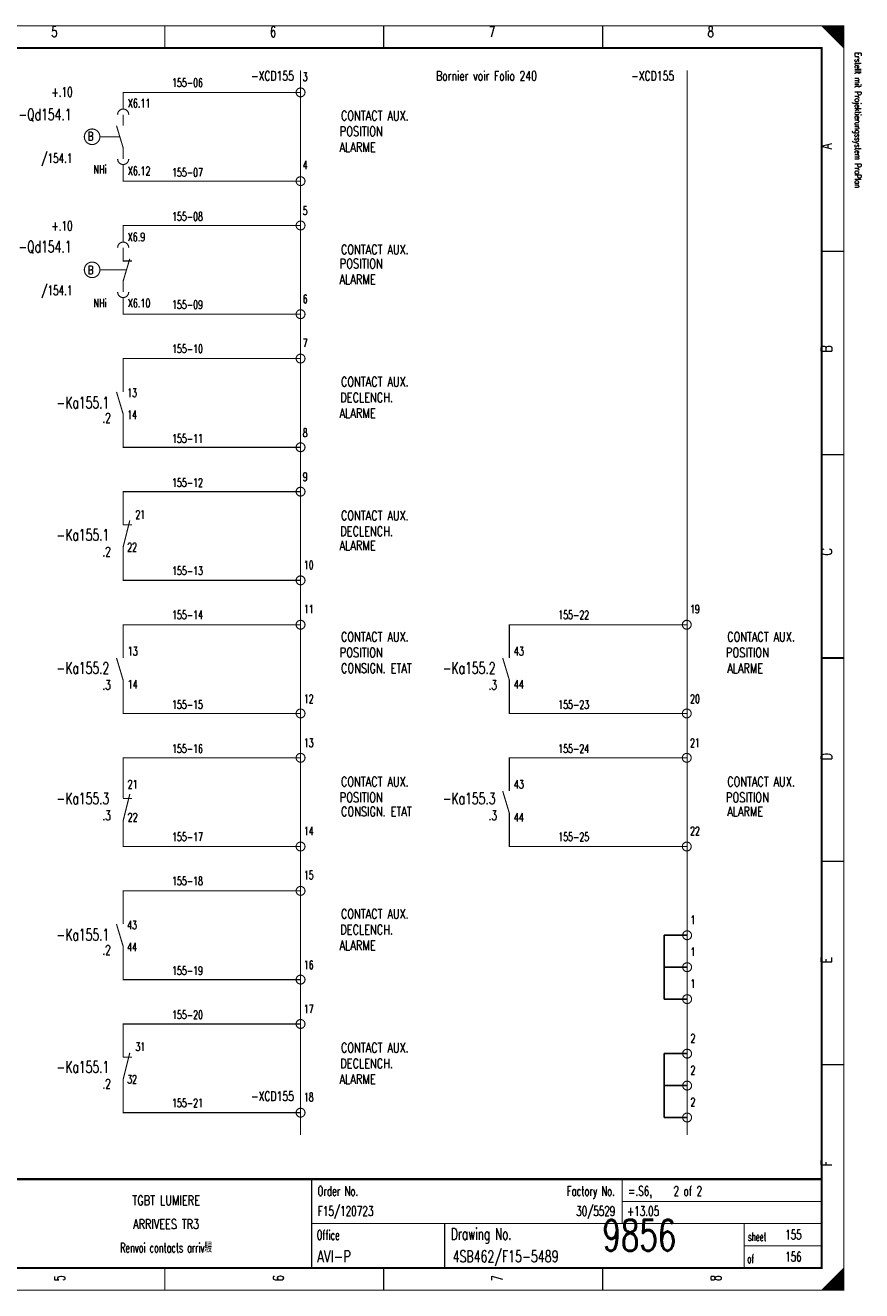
# Model space of a CAD drawing. Header units: centimetres. Extents: x 0 to 491, y -1040 to 69.
# Tile 114 of 181: x 272 to 291, y -600 to -571. Entities that reach past the tile are written whole.
import ezdxf
from ezdxf.enums import TextEntityAlignment as Align

# ---------------------------------------------------------------- set-up
doc = ezdxf.new("R2010")
doc.units = ezdxf.units.CM
doc.header["$MEASUREMENT"] = 0
doc.linetypes.add('GESTRICHELT', pattern=[3.75, 3, -0.75])
doc.linetypes.add('STRICH-PUNKT', pattern=[4.7, 3, -0.75, 0.2, -0.75])
doc.layers.get('0').update_dxf_attribs({"color": 9, "linetype": 'CONTINUOUS'})
doc.styles.get("Standard").update_dxf_attribs({"font": 'romans.shx', "bigfont": 'TXT.shx'})

msp = doc.modelspace()

# ---------------------------------------------------------------- linework, layer by layer
at = {"color": 0, "const_width": 0.025, "flags": 128}
for points in [[(250, -585.75), (250, -571.5), (290.5, -571.5), (290.5, -600), (250, -600), (250, -585.75)], [(290, -571.5), (290.5, -572), (290.475, -571.975), (290.475, -571.5), (290.45, -571.5), (290.45, -571.95), (290.425, -571.925), (290.425, -571.5), (290.4, -571.5), (290.4, -571.9), (290.375, -571.875), (290.375, -571.5), (290.35, -571.5), (290.35, -571.85), (290.325, -571.825)], [(290.15, -571.65), (290.15, -571.5), (290.125, -571.5), (290.125, -571.625), (290.1, -571.6), (290.1, -571.5), (290.075, -571.5), (290.075, -571.575), (290.05, -571.55), (290.05, -571.5), (290.025, -571.5), (290.025, -571.525)], [(290.325, -571.825), (290.325, -571.5), (290.3, -571.5), (290.3, -571.8), (290.275, -571.775), (290.275, -571.5), (290.25, -571.5), (290.25, -571.75), (290.225, -571.725), (290.225, -571.5), (290.2, -571.5), (290.2, -571.7), (290.175, -571.675), (290.175, -571.5), (290.15, -571.5)], [(290.475, -599.525), (290.475, -600), (290.45, -600), (290.45, -599.55), (290.425, -599.575), (290.425, -600), (290.4, -600), (290.4, -599.6), (290.375, -599.625), (290.375, -600), (290.35, -600), (290.35, -599.65), (290.325, -599.675), (290.325, -600), (290.3, -600)], [(290.125, -599.875), (290.125, -600), (290.1, -600), (290.1, -599.9), (290.075, -599.925), (290.075, -600), (290.05, -600), (290.05, -599.95), (290.025, -599.975), (290.025, -600)], [(290.3, -600), (290.3, -599.7), (290.275, -599.725), (290.275, -600), (290.25, -600), (290.25, -599.75), (290.225, -599.775), (290.225, -600), (290.2, -600), (290.2, -599.8), (290.175, -599.825), (290.175, -600), (290.15, -600), (290.15, -599.85), (290.125, -599.875)]]:
    msp.add_lwpolyline(points, dxfattribs=at)
at = {"color": 0, "flags": 128}
for points, const_width in [([(250, -571.5), (290.5, -571.5), (290.5, -600), (250, -600)], 0.025), ([(250.5, -572), (290, -572), (290, -599.5), (250.5, -599.5)], 0.05), ([(250.5, -572), (290, -572), (290, -599.5), (250.5, -599.5)], 0.025)]:
    msp.add_lwpolyline(points, close=True, dxfattribs=dict(at, const_width=const_width))
at = {"color": 0}
for points, const_width in [([(275.188, -571.5), (275.188, -572)], 0.025), ([(280.125, -571.5), (280.125, -572)], 0.025), ([(285.062, -571.5), (285.062, -572)], 0.025), ([(290.5, -576.583), (290, -576.583)], 0.025), ([(290.5, -581.167), (290, -581.167)], 0.025), ([(290, -585.75), (290.5, -585.75)], 0.05), ([(290.5, -585.75), (290, -585.75)], 0.025), ([(290.5, -590.333), (290, -590.333)], 0.025), ([(290.5, -594.917), (290, -594.917)], 0.025), ([(290, -597.5), (250.5, -597.5)], 0.05), ([(278.5, -597.5), (278.5, -599.5)], 0.025), ([(285.5, -597.5), (285.5, -598.5)], 0.025), ([(285.5, -598), (290, -598)], 0.025), ([(278.5, -598.5), (290, -598.5)], 0.025), ([(281.5, -598.5), (281.5, -599.5)], 0.025), ([(288.25, -598.5), (288.25, -599.5)], 0.025), ([(288.25, -599), (290, -599)], 0.025), ([(275.188, -600), (275.188, -599.5)], 0.025), ([(280.125, -600), (280.125, -599.5)], 0.025), ([(285.062, -600), (285.062, -599.5)], 0.025), ([(290.5, -599.5), (290, -600)], 0.025)]:
    msp.add_lwpolyline(points, dxfattribs=dict(at, const_width=const_width))
at = {"color": 0, "linetype": 'STRICH-PUNKT', "const_width": 0.025}
for points in [[(278.25, -572.5), (278.25, -596.5)], [(286.966, -572.5), (286.966, -596.5)]]:
    msp.add_lwpolyline(points, dxfattribs=at)
at = {"color": 1, "const_width": 0.025, "flags": 128}
for points in [[(274.25, -573.25), (274.25, -573), (278.25, -573)], [(274.1, -573.75), (274.25, -574.25), (274.25, -574.5)], [(278.25, -575), (274.25, -575), (274.25, -574.75)], [(274.25, -576.25), (274.25, -576), (278.25, -576)], [(274.25, -576.75), (274.25, -576.8), (274.45, -576.8)], [(274.4, -576.75), (274.25, -577.25), (274.25, -577.5)], [(278.25, -578), (274.25, -578), (274.25, -577.75)], [(274.25, -582.75), (274.25, -582), (278.25, -582)], [(278.25, -584), (274.25, -584), (274.25, -583.25)]]:
    msp.add_lwpolyline(points, dxfattribs=at)
for points in [[(278.35, -573, 1), (278.15, -573, 1)], [(273.725, -574, 1), (273.375, -574, 1)], [(278.35, -575, 1), (278.15, -575, 1)], [(278.35, -576, 1), (278.15, -576, 1)], [(273.725, -577, 1), (273.375, -577, 1)], [(278.35, -578, 1), (278.15, -578, 1)], [(278.35, -582, 1), (278.15, -582, 1)], [(278.35, -584, 1), (278.15, -584, 1)]]:
    msp.add_lwpolyline(points, format="xyb", close=True, dxfattribs=at)
at = {"color": 1, "const_width": 0.025}
for points in [[(274.25, -573.375), (274.25, -573.25)], [(274.25, -573.5), (274.25, -573.75)], [(274.25, -574.625), (274.25, -574.75)], [(274.25, -576.375), (274.25, -576.25)], [(274.25, -576.5), (274.25, -576.75)], [(274.25, -577.625), (274.25, -577.75)], [(274.4, -582.65), (274.25, -583.25)], [(274.25, -582.75), (274.45, -582.75)]]:
    msp.add_lwpolyline(points, dxfattribs=at)
at = {"color": 1, "const_width": 0.025, "flags": 128}
for points in [[(274.375, -573.5, 1), (274.125, -573.5, 1)], [(274.125, -574.5, 1), (274.375, -574.5, 1)], [(274.375, -576.5, 1), (274.125, -576.5, 1)], [(274.125, -577.5, 1), (274.375, -577.5, 1)]]:
    msp.add_lwpolyline(points, format="xyb", dxfattribs=at)
at = {"color": 1, "linetype": 'GESTRICHELT', "const_width": 0.025}
for points in [[(274.175, -574), (273.725, -574)], [(274.325, -577), (273.725, -577)]]:
    msp.add_lwpolyline(points, dxfattribs=at)
at = {"color": 4, "const_width": 0.025, "flags": 128}
for points in [[(274.25, -579.75), (274.25, -579), (278.25, -579)], [(278.25, -581), (274.25, -581), (274.25, -580.25)], [(282.958, -585.25), (282.958, -585), (286.958, -585)], [(282.808, -585.75), (282.958, -586.25), (282.958, -586.5)], [(286.958, -587), (282.958, -587), (282.958, -586.75)], [(282.958, -588.25), (282.958, -588), (286.958, -588)], [(282.808, -588.75), (282.958, -589.25), (282.958, -589.5)], [(286.958, -590), (282.958, -590), (282.958, -589.75)]]:
    msp.add_lwpolyline(points, dxfattribs=at)
for points in [[(278.35, -579, 1), (278.15, -579, 1)], [(278.35, -581, 1), (278.15, -581, 1)], [(287.058, -585, 1), (286.858, -585, 1)], [(287.058, -587, 1), (286.858, -587, 1)], [(287.058, -588, 1), (286.858, -588, 1)], [(287.058, -590, 1), (286.858, -590, 1)]]:
    msp.add_lwpolyline(points, format="xyb", close=True, dxfattribs=at)
at = {"color": 4, "const_width": 0.025}
for points in [[(274.1, -579.75), (274.25, -580.25)], [(282.958, -585.375), (282.958, -585.25)], [(282.958, -585.375), (282.958, -585.625)], [(282.958, -585.5), (282.958, -585.75)], [(282.958, -586.405), (282.958, -586.655)], [(282.958, -586.625), (282.958, -586.75)], [(282.958, -588.375), (282.958, -588.25)], [(282.958, -588.368), (282.958, -588.618)], [(282.958, -588.5), (282.958, -588.75)], [(282.958, -589.417), (282.958, -589.667)], [(282.958, -589.625), (282.958, -589.75)]]:
    msp.add_lwpolyline(points, dxfattribs=at)
at = {"color": 5, "const_width": 0.025, "flags": 128}
for points in [[(274.25, -585.25), (274.25, -585), (278.25, -585)], [(274.1, -585.75), (274.25, -586.25), (274.25, -586.5)], [(278.25, -587), (274.25, -587), (274.25, -586.75)], [(274.25, -591.75), (274.25, -591), (278.25, -591)], [(278.25, -593), (274.25, -593), (274.25, -592.25)]]:
    msp.add_lwpolyline(points, dxfattribs=at)
for points in [[(278.35, -585, 1), (278.15, -585, 1)], [(278.35, -587, 1), (278.15, -587, 1)], [(278.35, -591, 1), (278.15, -591, 1)], [(278.35, -593, 1), (278.15, -593, 1)]]:
    msp.add_lwpolyline(points, format="xyb", close=True, dxfattribs=at)
at = {"color": 5, "const_width": 0.025}
for points in [[(274.25, -585.375), (274.25, -585.25)], [(274.25, -585.375), (274.25, -585.625)], [(274.25, -585.5), (274.25, -585.75)], [(274.25, -586.405), (274.25, -586.655)], [(274.25, -586.625), (274.25, -586.75)], [(274.1, -591.75), (274.25, -592.25)]]:
    msp.add_lwpolyline(points, dxfattribs=at)
at = {"color": 6, "const_width": 0.025, "flags": 128}
for points in [[(278.35, -588, 1), (278.15, -588, 1)], [(278.35, -590, 1), (278.15, -590, 1)], [(278.35, -594, 1), (278.15, -594, 1)], [(278.35, -596, 1), (278.15, -596, 1)]]:
    msp.add_lwpolyline(points, format="xyb", close=True, dxfattribs=at)
for points in [[(274.25, -588.25), (274.25, -588), (278.25, -588)], [(278.25, -590), (274.25, -590), (274.25, -589.75)], [(274.25, -594.75), (274.25, -594), (278.25, -594)], [(278.25, -596), (274.25, -596), (274.25, -595.25)]]:
    msp.add_lwpolyline(points, dxfattribs=at)
at = {"color": 6, "const_width": 0.025}
for points in [[(274.25, -588.375), (274.25, -588.25)], [(274.25, -588.368), (274.25, -588.618)], [(274.25, -588.5), (274.25, -588.917)], [(274.4, -588.817), (274.25, -589.417)], [(274.25, -588.917), (274.45, -588.917)], [(274.25, -589.417), (274.25, -589.667)], [(274.25, -589.625), (274.25, -589.75)], [(274.4, -594.65), (274.25, -595.25)], [(274.25, -594.75), (274.45, -594.75)]]:
    msp.add_lwpolyline(points, dxfattribs=at)
at = {"color": 0, "const_width": 0.025, "flags": 128}
for points in [[(287.066, -592, 1), (286.866, -592, 1)], [(287.066, -592.72, 1), (286.866, -592.72, 1)], [(287.066, -593.44, 1), (286.866, -593.44, 1)], [(287.066, -594.669, 1), (286.866, -594.669, 1)], [(287.066, -595.389, 1), (286.866, -595.389, 1)], [(287.066, -596.109, 1), (286.866, -596.109, 1)]]:
    msp.add_lwpolyline(points, format="xyb", close=True, dxfattribs=at)
at = {"color": 0, "linetype": 'Continuous'}
for points in [[(286.45, -592), (286.45, -593.44)], [(286.966, -592), (286.45, -592)], [(286.966, -592.72), (286.45, -592.72)], [(286.966, -593.44), (286.45, -593.44)], [(286.45, -594.669), (286.45, -596.109)], [(286.966, -594.669), (286.45, -594.669)], [(286.966, -595.389), (286.45, -595.389)], [(286.966, -596.109), (286.45, -596.109)]]:
    msp.add_lwpolyline(points, dxfattribs=at)

# ---------------------------------------------------------------- texts
at = {"color": 0}
for s, height, width, p in [('5', 0.238, 0.672, (272.699, -571.514)), ('6', 0.238, 0.672, (277.632, -571.514)), ('7', 0.238, 0.672, (282.566, -571.514)), ('8', 0.238, 0.672, (287.499, -571.514)), ('TGBT LUMIERE', 0.21431, 0.754667, (275.219, -597.87)), ('ARRIVEES TR3', 0.21431, 0.747333, (275.219, -598.403)), ('Renvoi contacts arriv駸', 0.21431, 0.615304, (275.219, -598.935))]:
    msp.add_text(s, height=height, dxfattribs=dict(at, width=width)).set_placement(p, align=Align.TOP_CENTER)
at = {"color": 0, "width": 0.622634}
msp.add_text('Erstellt mit Projektierungssystem ProPlan', height=0.14288, rotation=270, dxfattribs=at).set_placement((290.702, -572.094), align=Align.BOTTOM_LEFT)
at = {"color": 1}
for s, height, width, p in [('155-06', 0.1905, 0.676, (275.353, -572.685)), ('X6.11', 0.1905, 0.6944, (274.355, -573.147)), ('CONTACT AUX.', 0.21431, 0.749333, (279.161, -573.417)), ('POSITION', 0.2143, 0.76, (279.133, -573.771)), ('ALARME', 0.2143, 0.76, (279.127, -574.126)), ('X6.12', 0.1905, 0.6944, (274.355, -574.673)), ('155-07', 0.1905, 0.676, (275.353, -574.708)), ('155-08', 0.1905, 0.676, (275.353, -575.702)), ('X6.9', 0.1905, 0.7, (274.35, -576.164)), ('CONTACT AUX.', 0.21431, 0.749333, (279.161, -576.433)), ('POSITION', 0.2143, 0.76, (279.133, -576.753)), ('ALARME', 0.2143, 0.76, (279.127, -577.108)), ('X6.10', 0.1905, 0.6944, (274.355, -577.654)), ('155-09', 0.1905, 0.676, (275.353, -577.69)), ('155-12', 0.1905, 0.676, (275.353, -581.7)), ('CONTACT AUX.', 0.21431, 0.749333, (279.161, -582.432)), ('DECLENCH.', 0.2143, 0.752889, (279.145, -582.786)), ('22', 0.1905, 0.672, (274.342, -583.156)), ('ALARME', 0.2143, 0.76, (279.127, -583.106)), ('155-13', 0.1905, 0.676, (275.353, -583.688))]:
    msp.add_text(s, height=height, dxfattribs=dict(at, width=width)).set_placement(p, align=Align.TOP_LEFT)
at = {"color": 1, "width": 0.713143}
msp.add_text('-XCD155', height=0.2143, dxfattribs=at).set_placement((278.101, -572.799), align=Align.BOTTOM_RIGHT)
at = {"color": 1, "width": 0.672}
for s, height, p in [('3', 0.191, (278.298, -572.803)), ('4', 0.191, (278.298, -574.791)), ('5', 0.191, (278.298, -575.82)), ('6', 0.191, (278.298, -577.808)), ('9', 0.191, (278.298, -581.818)), ('21', 0.1905, (274.527, -582.67)), ('10', 0.1905, (278.325, -583.806))]:
    msp.add_text(s, height=height, dxfattribs=at).set_placement(p, align=Align.BOTTOM_LEFT)
at = {"color": 0}
for s, height, width, p in [('Bornier voir Folio 240', 0.21431, 0.713143, (283.58, -572.799)), ('-XCD155', 0.2143, 0.713143, (286.674, -572.799)), ('30/5529', 0.2143, 0.675429, (285.346, -598.389))]:
    msp.add_text(s, height=height, dxfattribs=dict(at, width=width)).set_placement(p, align=Align.BOTTOM_RIGHT)
at = {"color": 1}
for s, height, width, p in [('+.10', 0.2143, 0.684, (273.112, -572.884)), ('-Qd154.1', 0.2619, 0.68, (273.086, -573.367)), ('/154.1', 0.2143, 0.68, (273.107, -574.375)), ('/154.1', 0.2143, 0.68, (273.107, -574.375)), ('+.10', 0.2143, 0.684, (273.112, -575.901)), ('-Qd154.1', 0.2619, 0.68, (273.086, -576.348)), ('/154.1', 0.2143, 0.68, (273.107, -577.356)), ('/154.1', 0.2143, 0.68, (273.107, -577.356)), ('-Ka155.1', 0.2619, 0.68, (273.938, -582.843)), ('.2', 0.2143, 0.684, (273.971, -583.248))]:
    msp.add_text(s, height=height, dxfattribs=dict(at, width=width)).set_placement(p, align=Align.TOP_RIGHT)
for s, height, width, p in [('B', 0.191, 0.76, (273.515, -573.892)), ('NHi', 0.1905, 0.706667, (273.728, -574.637)), ('B', 0.191, 0.76, (273.515, -576.909)), ('NHi', 0.1905, 0.706667, (273.728, -577.654))]:
    msp.add_text(s, height=height, dxfattribs=dict(at, width=width)).set_placement(p, align=Align.TOP_CENTER)
at = {"color": 0, "width": 0.76}
for s, p in [('A', (289.991, -574.283)), ('B', (289.991, -578.861)), ('C', (289.992, -583.439)), ('D', (289.992, -588.053)), ('E', (289.991, -592.632)), ('F', (289.991, -597.21))]:
    msp.add_text(s, height=0.238, rotation=90, dxfattribs=at).set_placement(p, align=Align.TOP_LEFT)
at = {"color": 4}
for s, height, width, p in [('155-10', 0.1905, 0.676, (275.353, -578.684)), ('CONTACT AUX.', 0.21431, 0.749333, (279.161, -579.415)), ('13', 0.1905, 0.672, (274.342, -579.677)), ('DECLENCH.', 0.2143, 0.752889, (279.145, -579.77)), ('14', 0.1905, 0.672, (274.342, -580.174)), ('ALARME', 0.2143, 0.76, (279.127, -580.125)), ('155-11', 0.1905, 0.676, (275.353, -580.707)), ('155-22', 0.1905, 0.676, (284.061, -584.682)), ('CONTACT AUX.', 0.21431, 0.749333, (287.869, -585.164)), ('43', 0.1905, 0.7, (283.058, -585.501)), ('POSITION', 0.2143, 0.76, (287.841, -585.519)), ('ALARME', 0.2143, 0.750154, (287.871, -585.874)), ('44', 0.1905, 0.7, (283.058, -586.248)), ('155-23', 0.1905, 0.676, (284.061, -586.705)), ('155-24', 0.1905, 0.676, (284.061, -587.699)), ('CONTACT AUX.', 0.21431, 0.749333, (287.869, -588.43)), ('43', 0.1905, 0.7, (283.058, -588.501)), ('POSITION', 0.2143, 0.76, (287.841, -588.785)), ('44', 0.1905, 0.7, (283.058, -589.248)), ('ALARME', 0.2143, 0.750154, (287.871, -589.104)), ('155-25', 0.1905, 0.676, (284.061, -589.686))]:
    msp.add_text(s, height=height, dxfattribs=dict(at, width=width)).set_placement(p, align=Align.TOP_LEFT)
at = {"color": 4, "width": 0.672}
for s, height, p in [('7', 0.191, (278.298, -578.801)), ('8', 0.191, (278.298, -580.824)), ('19', 0.1905, (287.033, -584.8)), ('20', 0.1905, (287.033, -586.823)), ('21', 0.1905, (287.033, -587.816)), ('22', 0.1905, (287.033, -589.804))]:
    msp.add_text(s, height=height, dxfattribs=at).set_placement(p, align=Align.BOTTOM_LEFT)
at = {"color": 4}
for s, height, width, p in [('-Ka155.1', 0.2619, 0.68, (273.938, -579.862)), ('.2', 0.2143, 0.684, (273.971, -580.231)), ('-Ka155.2', 0.2619, 0.68, (282.646, -585.846)), ('.3', 0.2143, 0.684, (282.679, -586.251)), ('-Ka155.3', 0.2619, 0.68, (282.646, -588.786)), ('.3', 0.2143, 0.684, (282.679, -589.191))]:
    msp.add_text(s, height=height, dxfattribs=dict(at, width=width)).set_placement(p, align=Align.TOP_RIGHT)
at = {"color": 5}
for s, height, width, p in [('155-14', 0.1905, 0.676, (275.353, -584.682)), ('CONTACT AUX.', 0.21431, 0.749333, (279.161, -585.164)), ('13', 0.1905, 0.7, (274.35, -585.501)), ('POSITION', 0.2143, 0.76, (279.133, -585.519)), ('CONSIGN. ETAT', 0.21431, 0.750154, (279.163, -585.874)), ('14', 0.1905, 0.7, (274.35, -586.248)), ('155-15', 0.1905, 0.676, (275.353, -586.705)), ('155-18', 0.1905, 0.676, (275.353, -590.68)), ('CONTACT AUX.', 0.21431, 0.749333, (279.161, -591.411)), ('43', 0.1905, 0.672, (274.342, -591.674)), ('DECLENCH.', 0.2143, 0.752889, (279.145, -591.766)), ('44', 0.1905, 0.672, (274.342, -592.17)), ('ALARME', 0.2143, 0.76, (279.127, -592.121)), ('155-19', 0.1905, 0.676, (275.353, -592.703))]:
    msp.add_text(s, height=height, dxfattribs=dict(at, width=width)).set_placement(p, align=Align.TOP_LEFT)
at = {"color": 5, "width": 0.672}
for s, p in [('11', (278.325, -584.8)), ('12', (278.325, -586.823)), ('15', (278.325, -590.798)), ('16', (278.325, -592.821))]:
    msp.add_text(s, height=0.1905, dxfattribs=at).set_placement(p, align=Align.BOTTOM_LEFT)
at = {"color": 5}
for s, height, width, p in [('-Ka155.2', 0.2619, 0.68, (273.938, -585.846)), ('.3', 0.2143, 0.684, (273.971, -586.251)), ('-Ka155.1', 0.2619, 0.68, (273.938, -591.858)), ('.2', 0.2143, 0.684, (273.971, -592.227))]:
    msp.add_text(s, height=height, dxfattribs=dict(at, width=width)).set_placement(p, align=Align.TOP_RIGHT)
at = {"color": 6, "width": 0.672}
for s, p in [('13', (278.325, -587.816)), ('14', (278.325, -589.804)), ('17', (278.325, -593.814)), ('31', (274.527, -594.666)), ('18', (278.325, -595.802))]:
    msp.add_text(s, height=0.1905, dxfattribs=at).set_placement(p, align=Align.BOTTOM_LEFT)
at = {"color": 6}
for s, height, width, p in [('155-16', 0.1905, 0.676, (275.353, -587.699)), ('CONTACT AUX.', 0.21431, 0.749333, (279.161, -588.43)), ('21', 0.1905, 0.7, (274.35, -588.501)), ('POSITION', 0.2143, 0.76, (279.133, -588.785)), ('22', 0.1905, 0.7, (274.35, -589.248)), ('CONSIGN. ETAT', 0.21431, 0.750154, (279.163, -589.104)), ('155-17', 0.1905, 0.676, (275.353, -589.686)), ('155-20', 0.1905, 0.676, (275.353, -593.697)), ('CONTACT AUX.', 0.21431, 0.749333, (279.161, -594.428)), ('DECLENCH.', 0.2143, 0.752889, (279.145, -594.783)), ('32', 0.1905, 0.672, (274.342, -595.152)), ('ALARME', 0.2143, 0.76, (279.127, -595.138)), ('155-21', 0.1905, 0.676, (275.353, -595.684))]:
    msp.add_text(s, height=height, dxfattribs=dict(at, width=width)).set_placement(p, align=Align.TOP_LEFT)
for s, height, width, p in [('-Ka155.3', 0.2619, 0.68, (273.938, -588.786)), ('.3', 0.2143, 0.684, (273.971, -589.191)), ('-Ka155.1', 0.2619, 0.68, (273.938, -594.839)), ('.2', 0.2143, 0.684, (273.971, -595.244))]:
    msp.add_text(s, height=height, dxfattribs=dict(at, width=width)).set_placement(p, align=Align.TOP_RIGHT)
at = {"color": 0}
for s, height, width, p in [('1', 0.191, 0.672, (287.042, -591.804)), ('1', 0.191, 0.672, (287.042, -592.524)), ('1', 0.191, 0.672, (287.042, -593.244)), ('2', 0.191, 0.672, (287.042, -594.473)), ('2', 0.191, 0.672, (287.042, -595.193)), ('2', 0.191, 0.672, (287.042, -595.913)), ('F15/120723', 0.2143, 0.6832, (278.639, -598.389)), ('+13.05', 0.2143, 0.68, (285.611, -598.389)), ('9856', 0.7, 0.6928, (285.058, -599.322)), ('155', 0.2143, 0.672, (289.177, -598.921)), ('AVI-P', 0.2619, 0.7472, (278.624, -599.449)), ('4SB462/F15-5489', 0.26194, 0.6928, (281.679, -599.449)), ('156', 0.2143, 0.672, (289.177, -599.418))]:
    msp.add_text(s, height=height, dxfattribs=dict(at, width=width)).set_placement(p, align=Align.BOTTOM_LEFT)
at = {"color": 6, "width": 0.713143}
msp.add_text('-XCD155', height=0.2143, dxfattribs=at).set_placement((278.101, -595.798), align=Align.BOTTOM_RIGHT)
at = {"color": 0}
for s, height, width, p in [('Order No.', 0.2143, 0.656889, (278.633, -597.658)), ('=.S6,    2 of 2', 0.21431, 0.682667, (285.637, -597.658)), ('Office', 0.2143, 0.626667, (278.615, -598.651)), ('Drawing No.', 0.26194, 0.646545, (281.643, -598.602)), ('sheet', 0.1905, 0.6, (288.338, -598.701)), ('of', 0.1905, 0.6, (288.323, -599.198))]:
    msp.add_text(s, height=height, dxfattribs=dict(at, width=width)).set_placement(p, align=Align.TOP_LEFT)
at = {"color": 0, "width": 0.646545}
msp.add_text('Factory No.', height=0.21431, dxfattribs=at).set_placement((285.335, -597.658), align=Align.TOP_RIGHT)
at = {"color": 0, "width": 0.672}
for s, p in [('5', (272.699, -599.73)), ('6', (277.632, -599.73)), ('7', (282.566, -599.73)), ('8', (287.499, -599.73))]:
    msp.add_text(s, height=0.238, rotation=90, dxfattribs=at).set_placement(p, align=Align.TOP_CENTER)

doc.saveas('drawing.dxf')
